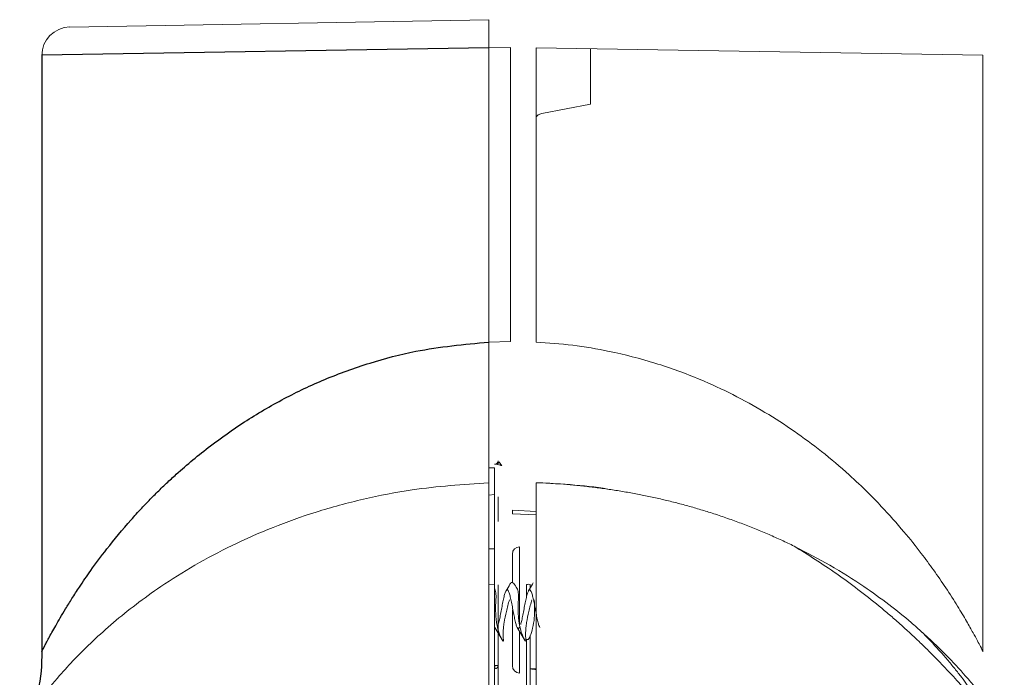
# Paper-space layout '_Back' of a CAD drawing. Header units: millimetres. Extents: x -1507 to 1506, y 5 to 2555.
# Tile 11 of 25: x -1327 to -1258, y 2352 to 2398. Entities that reach past the tile are written whole.
import ezdxf

# ---------------------------------------------------------------- set-up
doc = ezdxf.new("R2010")
doc.units = ezdxf.units.MM

psp = doc.layouts.new('_Back')

# ---------------------------------------------------------------- linework, layer by layer
at = {"color": 144, "linetype": 'Continuous', "lineweight": 18}
for p, q in [((-1323.962, 2397.673), (-1294.35, 2398.19)), ((-1294.35, 2396.192), (-1292.805, 2396.217)), ((-1294.35, 2375.399), (-1294.35, 2396.192)), ((-1292.805, 2375.437), (-1292.805, 2396.217)), ((-1259.427, 2395.674), (-1291.004, 2396.192)), ((-1291.004, 2396.192), (-1291.004, 2375.399)), ((-1287.153, 2396.128), (-1287.153, 2392.217)), ((-1259.427, 2353.494), (-1259.427, 2395.674)), ((-1290.6, 2391.55), (-1287.153, 2392.217)), ((-1292.805, 2375.437), (-1294.35, 2375.399)), ((-1293.929, 2366.504), (-1294.35, 2366.501)), ((-1293.929, 2366.504), (-1293.929, 2334.449)), ((-1294.35, 2364.577), (-1293.929, 2364.613)), ((-1293.677, 2364.47), (-1293.677, 2362.718)), ((-1291.004, 2363.432), (-1292.677, 2363.519)), ((-1292.677, 2363.519), (-1292.677, 2363.265)), ((-1292.677, 2363.265), (-1291.004, 2363.178)), ((-1293.929, 2360.774), (-1294.35, 2360.779)), ((-1292.677, 2358.396), (-1292.677, 2360.414)), ((-1292.173, 2360.922), (-1292.173, 2355.469)), ((-1294.35, 2358.228), (-1293.929, 2358.272)), ((-1293.677, 2358.244), (-1293.677, 2345.24)), ((-1291.677, 2357.386), (-1291.677, 2358.244)), ((-1291.425, 2358.272), (-1291.425, 2358)), ((-1292.677, 2352.509), (-1292.677, 2356.461)), ((-1292.173, 2354.951), (-1292.173, 2352.001)), ((-1291.718, 2354.363), (-1291.553, 2354.363)), ((-1291.677, 2345.005), (-1291.677, 2354.363)), ((-1291.425, 2354.648), (-1291.425, 2352.319)), ((-1293.677, 2352.543), (-1293.929, 2352.543)), ((-1291.004, 2352.296), (-1291.426, 2352.319)), ((-1291.425, 2352.289), (-1291.425, 2332.449))]:
    psp.add_line(p, q, dxfattribs=at)
at = {"color": 7, "linetype": 'Continuous', "lineweight": 25}
for p, q in [((-1294.35, 2396.192), (-1325.927, 2395.674)), ((-1325.927, 2395.674), (-1325.927, 2353.494))]:
    psp.add_line(p, q, dxfattribs=at)
at = {"color": 144, "linetype": 'Continuous', "lineweight": 18}
for centre, radius, start, end in [((-1323.927, 2395.674), 2, 91, 180.81189), ((-1293.931, 2367.012), 0.254, 270.5, 360), ((-1293.855, 2366.986), 0.227, 272.95078, 346.34745), ((-1292.169, 2360.414), 0.508, 90.5, 180), ((-1301.2, 2352.129), 7.283, 1.26035, 3.25794), ((-1293.931, 2352.543), 0.254, 272.75876, 0), ((-1292.169, 2352.509), 0.508, 180, 269.5), ((-1291.477, 2352.319), 0.0511, 324.41624, 0.17106)]:
    psp.add_arc(centre, radius, start, end, dxfattribs=at)
for points, knots in [([(-1294.35, 2396.192), (-1294.35, 2396.239), (-1294.35, 2396.335), (-1294.35, 2396.477), (-1294.35, 2396.618), (-1294.35, 2396.756), (-1294.35, 2396.892), (-1294.35, 2397.023), (-1294.35, 2397.151), (-1294.35, 2397.274), (-1294.35, 2397.391), (-1294.35, 2397.502), (-1294.35, 2397.63), (-1294.35, 2397.769), (-1294.35, 2397.91), (-1294.35, 2398.029), (-1294.35, 2398.119), (-1294.35, 2398.179), (-1294.35, 2398.186), (-1294.35, 2398.19)], [0, 0, 0, 0, 0.045541, 0.091062, 0.136562, 0.182042, 0.227503, 0.272945, 0.318369, 0.363776, 0.409166, 0.45454, 0.499898, 0.576075, 0.65512, 0.737034, 0.821818, 0.909473, 1, 1, 1, 1]), ([(-1290.6, 2391.55), (-1290.688, 2391.533), (-1290.772, 2391.504), (-1290.888, 2391.433), (-1290.924, 2391.404), (-1290.982, 2391.336), (-1291.004, 2391.293), (-1291.004, 2391.247)], [0, 0, 0, 0, 0.5, 0.5, 0.75, 0.75, 1, 1, 1, 1]), ([(-1294.35, 2371.07), (-1294.35, 2371.167), (-1294.35, 2371.371), (-1294.35, 2371.69), (-1294.35, 2372.037), (-1294.35, 2372.409), (-1294.35, 2372.807), (-1294.35, 2373.221), (-1294.35, 2373.724), (-1294.35, 2374.291), (-1294.35, 2374.876), (-1294.35, 2375.24), (-1294.35, 2375.399)], [0, 0, 0, 0, 0.069166, 0.14413, 0.224849, 0.31124, 0.403175, 0.500487, 0.597143, 0.749975, 0.890333, 1, 1, 1, 1]), ([(-1291.004, 2375.399), (-1290.138, 2375.337), (-1288.393, 2375.211), (-1285.566, 2374.728), (-1282.525, 2373.947), (-1279.618, 2372.883), (-1277.04, 2371.688), (-1274.82, 2370.461), (-1272.731, 2369.109), (-1270.744, 2367.629), (-1269.018, 2366.166), (-1267.638, 2364.857), (-1266.325, 2363.508), (-1265.048, 2362.07), (-1263.847, 2360.569), (-1262.869, 2359.241), (-1262.002, 2357.976), (-1261.219, 2356.748), (-1260.584, 2355.68), (-1260.125, 2354.861), (-1259.805, 2354.273), (-1259.509, 2353.706), (-1259.461, 2353.612), (-1259.429, 2353.55)], [0, 0, 0, 0, 0.0467672, 0.0942029, 0.1559992, 0.2205125, 0.2702063, 0.3225415, 0.373449, 0.4247211, 0.4811636, 0.523343, 0.5549188, 0.6134543, 0.6632683, 0.7019843, 0.7458868, 0.7937779, 0.8368958, 0.8753889, 0.9081267, 0.9389603, 1, 1, 1, 1]), ([(-1294.35, 2371.07), (-1294.35, 2370.972), (-1294.35, 2370.779), (-1294.351, 2370.497), (-1294.351, 2370.229), (-1294.351, 2369.973), (-1294.35, 2369.73), (-1294.35, 2369.574), (-1294.35, 2369.497)], [0, 0, 0, 0, 0.181651, 0.357324, 0.526974, 0.690603, 0.848253, 1, 1, 1, 1]), ([(-1294.35, 2369.498), (-1294.35, 2369.575), (-1294.35, 2369.73), (-1294.351, 2369.973), (-1294.351, 2370.229), (-1294.351, 2370.498), (-1294.35, 2370.779), (-1294.35, 2370.972), (-1294.35, 2371.07)], [0, 0, 0, 0, 0.151753, 0.309407, 0.473037, 0.642686, 0.818355, 1, 1, 1, 1]), ([(-1294.35, 2368.489), (-1294.35, 2368.551), (-1294.35, 2368.676), (-1294.35, 2368.871), (-1294.35, 2369.073), (-1294.35, 2369.282), (-1294.35, 2369.426), (-1294.35, 2369.498)], [0, 0, 0, 0, 0.195015, 0.392349, 0.592193, 0.794702, 1, 1, 1, 1]), ([(-1294.35, 2369.497), (-1294.35, 2369.425), (-1294.35, 2369.281), (-1294.35, 2369.073), (-1294.35, 2368.871), (-1294.35, 2368.676), (-1294.35, 2368.551), (-1294.35, 2368.489)], [0, 0, 0, 0, 0.2052936, 0.4078013, 0.607645, 0.8049813, 1, 1, 1, 1]), ([(-1294.35, 2367.729), (-1294.35, 2367.788), (-1294.35, 2367.906), (-1294.35, 2368.094), (-1294.35, 2368.287), (-1294.35, 2368.422), (-1294.35, 2368.489)], [0, 0, 0, 0, 0.251005, 0.501044, 0.750561, 1, 1, 1, 1]), ([(-1294.35, 2368.489), (-1294.35, 2368.422), (-1294.35, 2368.287), (-1294.35, 2368.093), (-1294.35, 2367.906), (-1294.35, 2367.788), (-1294.35, 2367.729)], [0, 0, 0, 0, 0.24944, 0.498957, 0.748996, 1, 1, 1, 1]), ([(-1294.35, 2367.729), (-1294.35, 2367.677), (-1294.35, 2367.574), (-1294.35, 2367.425), (-1294.35, 2367.28), (-1294.35, 2367.14), (-1294.35, 2367.052), (-1294.35, 2367.007)], [0, 0, 0, 0, 0.192925, 0.389207, 0.589042, 0.792597, 1, 1, 1, 1]), ([(-1294.35, 2367.007), (-1294.35, 2367.052), (-1294.35, 2367.14), (-1294.35, 2367.281), (-1294.35, 2367.425), (-1294.35, 2367.574), (-1294.35, 2367.677), (-1294.35, 2367.729)], [0, 0, 0, 0, 0.207388, 0.410935, 0.610771, 0.807061, 1, 1, 1, 1]), ([(-1294.35, 2367.007), (-1294.35, 2366.964), (-1294.35, 2366.875), (-1294.351, 2366.748), (-1294.351, 2366.623), (-1294.351, 2366.502), (-1294.35, 2366.385), (-1294.35, 2366.313), (-1294.35, 2366.276)], [0, 0, 0, 0, 0.1488184, 0.3046999, 0.4677325, 0.6379665, 0.8154056, 1, 1, 1, 1]), ([(-1294.35, 2366.501), (-1294.351, 2366.541), (-1294.351, 2366.681), (-1294.35, 2366.872), (-1294.35, 2367.007)], [0, 0, 0, 0, 0.289702, 1, 1, 1, 1]), ([(-1293.843, 2366.759), (-1293.783, 2366.76), (-1293.715, 2366.747), (-1293.575, 2366.713), (-1293.503, 2366.69), (-1293.432, 2366.664)], [0, 0, 0, 0, 0.5, 0.5, 1, 1, 1, 1]), ([(-1293.634, 2366.933), (-1293.605, 2366.907), (-1293.572, 2366.865), (-1293.503, 2366.772), (-1293.467, 2366.72), (-1293.432, 2366.664)], [0, 0, 0, 0, 0.5, 0.5, 1, 1, 1, 1]), ([(-1294.35, 2365.457), (-1294.35, 2365.486), (-1294.35, 2365.555), (-1294.35, 2365.68), (-1294.35, 2365.843), (-1294.35, 2365.986), (-1294.35, 2366.128), (-1294.35, 2366.23), (-1294.35, 2366.276)], [0, 0, 0, 0, 0.209092, 0.499441, 0.655712, 0.791589, 0.906427, 1, 1, 1, 1]), ([(-1294.35, 2365.457), (-1296.171, 2365.332), (-1299.21, 2365.123), (-1303.262, 2364.319), (-1306.561, 2363.421), (-1309.668, 2362.31), (-1312.53, 2361.042), (-1315.173, 2359.63), (-1317.413, 2358.218), (-1319.305, 2356.852), (-1320.903, 2355.561), (-1322.343, 2354.266), (-1323.612, 2353.003), (-1324.863, 2351.636), (-1325.974, 2350.286), (-1326.843, 2349.119), (-1327.309, 2348.451), (-1327.498, 2348.171), (-1327.445, 2348.249), (-1327.445, 2348.25)], [0, 0, 0, 0, 0.08865, 0.147903, 0.208984, 0.268987, 0.330885, 0.392871, 0.456209, 0.507826, 0.559414, 0.612472, 0.665883, 0.718079, 0.79382, 0.865111, 0.933112, 0.999157, 1, 1, 1, 1]), ([(-1294.35, 2347.287), (-1294.35, 2351.858), (-1294.35, 2355.671), (-1294.35, 2361.739), (-1294.35, 2363.994), (-1294.35, 2365.457)], [0, 0, 0, 0, 0.5, 0.5, 1, 1, 1, 1]), ([(-1291.004, 2365.457), (-1289.161, 2365.369), (-1287.317, 2365.281), (-1285.598, 2364.951), (-1285.597, 2364.951)], [0, 0, 0, 0, 0.999064, 1, 1, 1, 1]), ([(-1272.766, 2360.971), (-1272.911, 2361.042), (-1273.2, 2361.182), (-1273.641, 2361.389), (-1274.087, 2361.591), (-1274.537, 2361.79), (-1274.993, 2361.985), (-1275.453, 2362.175), (-1275.918, 2362.361), (-1276.387, 2362.542), (-1276.861, 2362.719), (-1277.34, 2362.892), (-1277.823, 2363.059), (-1278.311, 2363.222), (-1278.934, 2363.422), (-1279.697, 2363.653), (-1280.604, 2363.907), (-1281.519, 2364.143), (-1282.442, 2364.361), (-1283.371, 2364.559), (-1284.308, 2364.739), (-1285.25, 2364.9), (-1286.198, 2365.042), (-1287.151, 2365.165), (-1288.108, 2365.268), (-1289.07, 2365.352), (-1290.035, 2365.417), (-1290.681, 2365.444), (-1291.004, 2365.457)], [0, 0, 0, 0, 0.029261, 0.058397, 0.087414, 0.116316, 0.145108, 0.173795, 0.20238, 0.230871, 0.25927, 0.287585, 0.315819, 0.343978, 0.372068, 0.422534, 0.472498, 0.521995, 0.571061, 0.619736, 0.668059, 0.716071, 0.763813, 0.811328, 0.85866, 0.905853, 0.952951, 1, 1, 1, 1]), ([(-1291.004, 2365.457), (-1291.004, 2363.994), (-1291.004, 2361.739), (-1291.004, 2355.671), (-1291.004, 2351.858), (-1291.004, 2347.287)], [0, 0, 0, 0, 0.5, 0.5, 1, 1, 1, 1]), ([(-1263.798, 2354.968), (-1263.352, 2354.519), (-1262.929, 2354.07), (-1262.331, 2353.402), (-1262.138, 2353.181), (-1261.765, 2352.741), (-1261.584, 2352.523), (-1261.245, 2352.103), (-1261.086, 2351.9), (-1260.789, 2351.511), (-1260.649, 2351.324), (-1260.273, 2350.802), (-1260.079, 2350.514), (-1259.912, 2350.245), (-1259.883, 2350.195), (-1259.833, 2350.108), (-1259.813, 2350.07), (-1259.764, 2349.974), (-1259.749, 2349.932), (-1259.755, 2349.894), (-1259.776, 2349.9), (-1259.852, 2349.956), (-1259.907, 2350.007), (-1260.051, 2350.152), (-1260.139, 2350.246), (-1260.344, 2350.469), (-1260.461, 2350.597), (-1260.853, 2351.031), (-1261.161, 2351.373), (-1261.683, 2351.939), (-1261.866, 2352.135), (-1262.244, 2352.534), (-1262.44, 2352.738), (-1262.844, 2353.153), (-1263.053, 2353.364), (-1263.483, 2353.791), (-1263.705, 2354.007), (-1264.375, 2354.649), (-1264.835, 2355.074), (-1265.543, 2355.703), (-1265.783, 2355.912), (-1266.268, 2356.327), (-1266.514, 2356.533), (-1267.748, 2357.547), (-1268.746, 2358.303), (-1270.259, 2359.365), (-1270.768, 2359.708), (-1271.777, 2360.363), (-1272.276, 2360.675), (-1272.766, 2360.971)], [0, 0, 0, 0, 0.0625, 0.0625, 0.09375, 0.09375, 0.125, 0.125, 0.15625, 0.15625, 0.1875, 0.1875, 0.25, 0.25, 0.265625, 0.265625, 0.28125, 0.28125, 0.3125, 0.3125, 0.34375, 0.34375, 0.375, 0.375, 0.40625, 0.40625, 0.4375, 0.4375, 0.5, 0.5, 0.53125, 0.53125, 0.5625, 0.5625, 0.59375, 0.59375, 0.625, 0.625, 0.6875, 0.6875, 0.71875, 0.71875, 0.75, 0.75, 0.875, 0.875, 0.9375, 0.9375, 1, 1, 1, 1]), ([(-1272.726, 2360.946), (-1271.881, 2360.512), (-1270.124, 2359.608), (-1267.943, 2358.217), (-1266.053, 2356.853), (-1264.686, 2355.762), (-1263.969, 2355.109), (-1263.715, 2354.876)], [0, 0, 0, 0, 0.230986, 0.480704, 0.684213, 0.887602, 1, 1, 1, 1]), ([(-1292.788, 2358.38), (-1292.807, 2358.348), (-1292.918, 2358.159), (-1293.032, 2357.971), (-1293.126, 2357.815)], [0, 0, 0, 0, 0.172806, 1, 1, 1, 1]), ([(-1292.767, 2358.368), (-1292.744, 2358.398), (-1292.692, 2358.466), (-1292.51, 2358.263), (-1292.386, 2358.055), (-1292.353, 2358.001)], [0, 0, 0, 0, 0.361656, 0.833401, 1, 1, 1, 1]), ([(-1291.198, 2358.38), (-1291.217, 2358.348), (-1291.328, 2358.159), (-1291.442, 2357.971), (-1291.536, 2357.815)], [0, 0, 0, 0, 0.172597, 1, 1, 1, 1]), ([(-1293.943, 2358.001), (-1293.899, 2357.924), (-1293.867, 2357.812), (-1293.83, 2357.536), (-1293.826, 2357.378), (-1293.837, 2357.216)], [0, 0, 0, 0, 0.5, 0.5, 1, 1, 1, 1]), ([(-1293.677, 2355.442), (-1293.661, 2355.492), (-1293.619, 2355.628), (-1293.549, 2355.961), (-1293.466, 2356.383), (-1293.389, 2356.827), (-1293.304, 2357.234), (-1293.227, 2357.573), (-1293.144, 2357.803), (-1293.062, 2357.904), (-1292.985, 2357.865), (-1292.9, 2357.691), (-1292.823, 2357.396), (-1292.74, 2357.014), (-1292.659, 2356.582), (-1292.58, 2356.142), (-1292.496, 2355.743), (-1292.419, 2355.42), (-1292.335, 2355.209), (-1292.255, 2355.135), (-1292.189, 2355.171), (-1292.148, 2355.277), (-1292.134, 2355.313)], [0, 0, 0, 0, 0.030795, 0.08333, 0.136018, 0.187812, 0.240789, 0.292606, 0.345262, 0.397835, 0.449717, 0.502687, 0.554436, 0.607193, 0.659634, 0.711631, 0.764574, 0.816283, 0.869122, 0.921411, 0.973551, 1, 1, 1, 1]), ([(-1292.353, 2358.001), (-1292.309, 2357.924), (-1292.277, 2357.812), (-1292.24, 2357.536), (-1292.236, 2357.378), (-1292.247, 2357.216)], [0, 0, 0, 0, 0.5, 0.5, 1, 1, 1, 1]), ([(-1292.085, 2355.439), (-1292.062, 2355.525), (-1292.012, 2355.707), (-1291.931, 2356.094), (-1291.852, 2356.529), (-1291.771, 2356.966), (-1291.687, 2357.355), (-1291.611, 2357.662), (-1291.526, 2357.851), (-1291.448, 2357.907), (-1291.367, 2357.822), (-1291.284, 2357.606), (-1291.207, 2357.279), (-1291.122, 2356.877), (-1291.045, 2356.437), (-1290.962, 2356.005), (-1290.88, 2355.63), (-1290.807, 2355.347), (-1290.757, 2355.262), (-1290.734, 2355.223)], [0, 0, 0, 0, 0.053321, 0.113755, 0.173303, 0.233052, 0.293408, 0.352481, 0.412966, 0.472353, 0.532274, 0.592533, 0.651655, 0.712168, 0.771427, 0.831497, 0.891639, 0.950842, 1, 1, 1, 1]), ([(-1291.677, 2358.244), (-1291.677, 2358.255), (-1291.65, 2358.264), (-1291.557, 2358.275), (-1291.492, 2358.276), (-1291.425, 2358.272)], [0, 0, 0, 0, 0.5, 0.5, 1, 1, 1, 1]), ([(-1293.837, 2357.216), (-1293.856, 2356.925), (-1293.866, 2356.639), (-1293.857, 2356.219), (-1293.849, 2356.08), (-1293.826, 2355.813), (-1293.81, 2355.685), (-1293.751, 2355.313), (-1293.699, 2355.083), (-1293.569, 2354.685), (-1293.493, 2354.511), (-1293.412, 2354.37)], [0, 0, 0, 0, 0.25, 0.25, 0.375, 0.375, 0.5, 0.5, 0.75, 0.75, 1, 1, 1, 1]), ([(-1293.308, 2354.363), (-1293.328, 2354.507), (-1293.335, 2354.682), (-1293.325, 2354.988), (-1293.318, 2355.098), (-1293.297, 2355.326), (-1293.281, 2355.445), (-1293.222, 2355.815), (-1293.166, 2356.083), (-1293.039, 2356.626), (-1292.965, 2356.907), (-1292.883, 2357.188)], [0, 0, 0, 0, 0.25, 0.25, 0.375, 0.375, 0.5, 0.5, 0.75, 0.75, 1, 1, 1, 1]), ([(-1292.247, 2357.216), (-1292.266, 2356.925), (-1292.276, 2356.639), (-1292.267, 2356.219), (-1292.259, 2356.08), (-1292.236, 2355.813), (-1292.22, 2355.685), (-1292.161, 2355.313), (-1292.109, 2355.083), (-1291.979, 2354.685), (-1291.903, 2354.511), (-1291.822, 2354.37)], [0, 0, 0, 0, 0.25, 0.25, 0.375, 0.375, 0.5, 0.5, 0.75, 0.75, 1, 1, 1, 1]), ([(-1291.718, 2354.363), (-1291.738, 2354.507), (-1291.745, 2354.682), (-1291.735, 2354.988), (-1291.728, 2355.098), (-1291.707, 2355.326), (-1291.691, 2355.445), (-1291.632, 2355.815), (-1291.576, 2356.083), (-1291.449, 2356.626), (-1291.375, 2356.907), (-1291.293, 2357.188)], [0, 0, 0, 0, 0.25, 0.25, 0.375, 0.375, 0.5, 0.5, 0.75, 0.75, 1, 1, 1, 1]), ([(-1291.128, 2357.188), (-1291.108, 2356.896), (-1291.098, 2356.611), (-1291.107, 2356.192), (-1291.115, 2356.054), (-1291.139, 2355.789), (-1291.155, 2355.661), (-1291.214, 2355.293), (-1291.266, 2355.065), (-1291.395, 2354.672), (-1291.472, 2354.502), (-1291.553, 2354.363)], [0, 0, 0, 0, 0.25, 0.25, 0.375, 0.375, 0.5, 0.5, 0.75, 0.75, 1, 1, 1, 1]), ([(-1293.921, 2355.223), (-1293.827, 2355.068), (-1293.639, 2354.755), (-1293.454, 2354.441), (-1293.361, 2354.283)], [0, 0, 0, 0, 0.497538, 1, 1, 1, 1]), ([(-1292.331, 2355.223), (-1292.237, 2355.068), (-1292.049, 2354.755), (-1291.864, 2354.441), (-1291.771, 2354.283)], [0, 0, 0, 0, 0.497705, 1, 1, 1, 1]), ([(-1257.909, 2348.25), (-1257.939, 2348.293), (-1257.998, 2348.382), (-1258.417, 2348.985), (-1258.909, 2349.654), (-1259.38, 2350.27), (-1259.954, 2350.984), (-1260.801, 2351.979), (-1262.008, 2353.303), (-1263.196, 2354.408), (-1263.798, 2354.968)], [0, 0, 0, 0, 0.156622, 0.319964, 0.404457, 0.491297, 0.580822, 0.673337, 0.834276, 1, 1, 1, 1]), ([(-1293.412, 2354.37), (-1293.367, 2354.291), (-1293.335, 2354.246), (-1293.3, 2354.243), (-1293.297, 2354.284), (-1293.308, 2354.363)], [0, 0, 0, 0, 0.5, 0.5, 1, 1, 1, 1]), ([(-1291.822, 2354.37), (-1291.777, 2354.291), (-1291.745, 2354.246), (-1291.71, 2354.243), (-1291.707, 2354.284), (-1291.718, 2354.363)], [0, 0, 0, 0, 0.5, 0.5, 1, 1, 1, 1]), ([(-1291.435, 2352.29), (-1291.42, 2352.289), (-1291.275, 2352.282), (-1291.132, 2352.264), (-1291.004, 2352.247)], [0, 0, 0, 0, 0.108691, 1, 1, 1, 1])]:
    psp.add_open_spline(points, degree=3, knots=knots, dxfattribs=at)
at = {"color": 7, "linetype": 'Continuous', "lineweight": 25}
for points, knots in [([(-1325.926, 2353.548), (-1325.926, 2353.548), (-1325.983, 2353.437), (-1325.837, 2353.727), (-1325.623, 2354.131), (-1325.442, 2354.468), (-1325.221, 2354.871), (-1324.954, 2355.352), (-1324.633, 2355.909), (-1324.25, 2356.551), (-1323.799, 2357.277), (-1323.216, 2358.173), (-1322.418, 2359.344), (-1321.238, 2360.93), (-1320.007, 2362.416), (-1319.013, 2363.506), (-1318.42, 2364.136), (-1317.839, 2364.726), (-1317.146, 2365.398), (-1315.916, 2366.535), (-1314.141, 2368.014), (-1311.594, 2369.818), (-1308.9, 2371.402), (-1305.931, 2372.815), (-1302.817, 2373.944), (-1298.968, 2374.967), (-1296.087, 2375.236), (-1294.35, 2375.399)], [0, 0, 0, 0, 0.0004188, 0.0608569, 0.0819579, 0.1036412, 0.1259717, 0.1487145, 0.1730314, 0.19896, 0.226531, 0.25577, 0.2959252, 0.3468829, 0.4139615, 0.4407336, 0.4533862, 0.4754197, 0.4987996, 0.5200332, 0.5892959, 0.6510404, 0.717605, 0.7797077, 0.844334, 0.9061082, 1, 1, 1, 1]), ([(-1325.927, 2353.546), (-1325.946, 2352.596), (-1325.983, 2350.695), (-1326.959, 2349.063), (-1327.447, 2348.247)], [0, 0, 0, 0, 0.499999, 1, 1, 1, 1])]:
    psp.add_open_spline(points, degree=3, knots=knots, dxfattribs=at)

doc.saveas('drawing.dxf')
